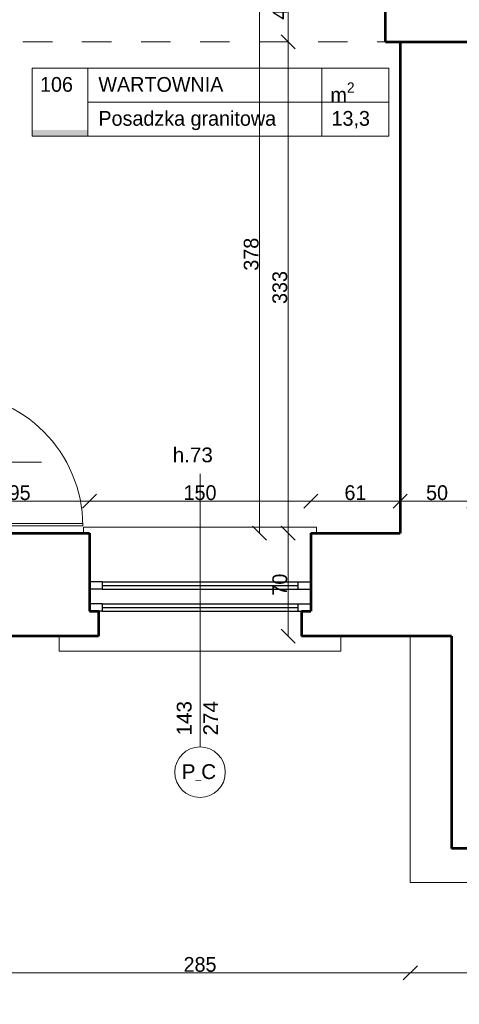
# Model space of a CAD drawing. Header units: inches. Extents: x -21887 to 84279, y -131485 to 67836.
# Tile 99 of 256: x 37214 to 40192, y -28165 to -21488. Entities that reach past the tile are written whole.
import ezdxf

# ---------------------------------------------------------------- set-up
doc = ezdxf.new("R2010")
doc.units = ezdxf.units.IN
doc.header["$MEASUREMENT"] = 0
doc.linetypes.add('Dashed', pattern=[400, 200, -200])
doc.layers.get('0').update_dxf_attribs({"lineweight": 13})
doc.layers.get('Defpoints').update_dxf_attribs({"lineweight": 13})
doc.layers.add('AI-OKNA', color=7, linetype='Continuous')
for name, color, linetype, lineweight in [('AI_MURY', 7, 'Continuous', 53), ('Dimensioning', 7, 'Continuous', 13), ('DRZWI', 7, 'Continuous', 13), ('OPISY TABELKI', 7, 'Continuous', 13), ('PODCIAGI', 7, 'Continuous', 13)]:
    doc.layers.add(name, color=color, linetype=linetype, lineweight=lineweight)
doc.styles.add('GENERATED_STYLE_7', font='txt')
doc.styles.add('GENERATED_STYLE_8', font='txt')
doc.styles.add('GENERATED_STYLE_9', font='txt')
doc.styles.add('Style-Courier New', font='txt')
doc.dimstyles.new('Dimstyle_4', dxfattribs={"dimtxt": 100, "dimasz": 95, "dimexe": 0, "dimexo": 0, "dimgap": 0.09, "dimtad": 1, "dimdec": 0, "dimlfac": 0.1, "dimzin": 0, "dimdsep": 46, "dimlunit": 5, "dimtxsty": 'GENERATED_STYLE_7', "dimblk": 'ARROWHEAD_6', "dimcen": 0.09, "dimclrd": 161, "dimclre": 161, "dimclrt": 7, "dimadec": 0, "dimazin": 0, "dimtfac": 1, "dimtdec": 0, "dimtmove": 0, "dimatfit": 3, "dimfxl": 0, "dimtolj": 1, "dimtzin": 0, "dimarcsym": 0})
doc.dimstyles.new('Dimstyle_5', dxfattribs={"dimtxt": 100, "dimasz": 95, "dimexe": 0.18, "dimexo": 0, "dimgap": 0.09, "dimtad": 1, "dimtih": 1, "dimtoh": 1, "dimdec": 0, "dimlfac": 0.1, "dimzin": 0, "dimdsep": 46, "dimlunit": 5, "dimtxsty": 'GENERATED_STYLE_7', "dimblk": 'ARROWHEAD_6', "dimcen": 0.09, "dimclrd": 161, "dimclre": 161, "dimclrt": 7, "dimadec": 0, "dimazin": 0, "dimtfac": 1, "dimtdec": 0, "dimtmove": 0, "dimatfit": 3, "dimfxl": 0, "dimtolj": 1, "dimtzin": 0, "dimarcsym": 0})

# ---------------------------------------------------------------- blocks, each defined once
blk = doc.blocks.new('ARROWHEAD_6')
at = {"color": 0, "linetype": 'Continuous'}
for p, q in [((0, 0), (-1, 0)), ((-0.5, -0.5), (0.5, 0.5))]:
    blk.add_line(p, q, dxfattribs=at)
blk = doc.blocks.new('*U183')
at = {"layer": 'Defpoints', "color": 0, "linetype": 'Continuous'}
for p in [(-270, -24609.3), (56990.5, -24609.3), (57180.5, -28359.3)]:
    blk.add_point(p, dxfattribs=at)
at = {"layer": 'Dimensioning', "color": 161, "linetype": 'Continuous', "lineweight": -2}
for p, q in [((-269.9, -24609.3), (-270, -24609.3)), ((-270, -28264.3), (-270, -24704.3)), ((-269.9, -28359.3), (-270, -28359.3))]:
    blk.add_line(p, q, dxfattribs=at)
at = {"layer": 'Dimensioning', "color": 161, "linetype": 'Continuous', "lineweight": -2, "xscale": 95, "yscale": 95, "zscale": 95}
for p, rotation in [((-270, -24609.3), 90), ((-270, -28359.3), 270)]:
    blk.add_blockref('ARROWHEAD_6', p, dxfattribs=dict(at, rotation=rotation))
at = {"layer": 'Dimensioning', "color": 7, "linetype": 'Continuous', "insert": (-326.3, -26484.3), "char_height": 100, "attachment_point": 5, "rotation": 90, "style": 'GENERATED_STYLE_7'}
blk.add_mtext('375', dxfattribs=at)
blk = doc.blocks.new('*D1913')
at = {"layer": 'Defpoints'}
for p in [(-270, -24609.3), (56990.5, -24609.3), (-270, -26484.3), (57180.5, -28359.3)]:
    blk.add_point(p, dxfattribs=at)
at = {"layer": 'Dimensioning', "color": 161, "linetype": 'Continuous'}
blk.add_blockref('*U183', (0, 0), dxfattribs=at)
blk = doc.blocks.new('*U184')
at = {"layer": 'Defpoints', "color": 0, "linetype": 'Continuous'}
for p in [(-270, -21459.3), (57580.5, -21459.3), (56990.5, -24609.3)]:
    blk.add_point(p, dxfattribs=at)
at = {"layer": 'Dimensioning', "color": 161, "linetype": 'Continuous', "lineweight": -2}
for p, q in [((-269.9, -21459.3), (-270, -21459.3)), ((-270, -24514.3), (-270, -21554.3)), ((-269.9, -24609.3), (-270, -24609.3))]:
    blk.add_line(p, q, dxfattribs=at)
at = {"layer": 'Dimensioning', "color": 161, "linetype": 'Continuous', "lineweight": -2, "xscale": 95, "yscale": 95, "zscale": 95}
for p, rotation in [((-270, -21459.3), 90), ((-270, -24609.3), 270)]:
    blk.add_blockref('ARROWHEAD_6', p, dxfattribs=dict(at, rotation=rotation))
at = {"layer": 'Dimensioning', "color": 7, "linetype": 'Continuous', "insert": (-326.3, -23034.3), "char_height": 100, "attachment_point": 5, "rotation": 90, "style": 'GENERATED_STYLE_7'}
blk.add_mtext('315', dxfattribs=at)
blk = doc.blocks.new('*U1771')
at = {"layer": 'Defpoints'}
for p in [(122.4, -22997.2), (57973, -22997.2), (122.4, -23034.3), (57383, -26147.2)]:
    blk.add_point(p, dxfattribs=at)
at = {"layer": 'Dimensioning', "color": 161, "linetype": 'Continuous'}
blk.add_blockref('*U184', (392.5, -1537.9), dxfattribs=at)
blk = doc.blocks.new('*D1914')
at = {"layer": 'Defpoints'}
for p in [(122.4, 0), (122.4, -22997.2), (57973, -22997.2), (57383, -26147.2)]:
    blk.add_point(p, dxfattribs=at)
at = {"layer": 'Dimensioning', "color": 161, "linetype": 'Continuous'}
blk.add_blockref('*U1771', (0, 0), dxfattribs=at)
blk = doc.blocks.new('*U1054')
at = {"layer": 'Defpoints', "color": 0, "linetype": 'Continuous'}
for p in [(37685.5, -24752.4), (36740.5, -24969.3), (37685.5, -24969.3)]:
    blk.add_point(p, dxfattribs=at)
at = {"layer": 'Dimensioning', "color": 161, "linetype": 'Continuous', "lineweight": -2}
for p, q in [((36740.5, -24752.6), (36740.5, -24752.3)), ((36835.5, -24752.4), (37590.5, -24752.4)), ((37685.5, -24752.6), (37685.5, -24752.3))]:
    blk.add_line(p, q, dxfattribs=at)
at = {"layer": 'Dimensioning', "color": 161, "linetype": 'Continuous', "lineweight": -2, "xscale": 95, "yscale": 95, "zscale": 95, "rotation": 180}
blk.add_blockref('ARROWHEAD_6', (36740.5, -24752.4), dxfattribs=at)
at = {"layer": 'Dimensioning', "color": 161, "linetype": 'Continuous', "lineweight": -2, "xscale": 95, "yscale": 95, "zscale": 95}
blk.add_blockref('ARROWHEAD_6', (37685.5, -24752.4), dxfattribs=at)
at = {"layer": 'Dimensioning', "color": 7, "linetype": 'Continuous', "insert": (37213, -24696.1), "char_height": 100, "attachment_point": 5, "style": 'GENERATED_STYLE_7'}
blk.add_mtext('95', dxfattribs=at)
blk = doc.blocks.new('*D1987')
at = {"layer": 'Defpoints'}
for p in [(37213, -24752.4), (37685.5, -24752.4), (36740.5, -24969.3), (37685.5, -24969.3)]:
    blk.add_point(p, dxfattribs=at)
at = {"layer": 'Dimensioning', "color": 161, "linetype": 'Continuous'}
blk.add_blockref('*U1054', (0, 0), dxfattribs=at)
blk = doc.blocks.new('*U1055')
at = {"layer": 'Defpoints', "color": 0, "linetype": 'Continuous'}
for p in [(39185.5, -24752.4), (37685.5, -24969.3), (39185.5, -24969.3)]:
    blk.add_point(p, dxfattribs=at)
at = {"layer": 'Dimensioning', "color": 161, "linetype": 'Continuous', "lineweight": -2}
for p, q in [((37685.5, -24752.6), (37685.5, -24752.3)), ((37780.5, -24752.4), (39090.5, -24752.4)), ((39185.5, -24752.6), (39185.5, -24752.3))]:
    blk.add_line(p, q, dxfattribs=at)
at = {"layer": 'Dimensioning', "color": 161, "linetype": 'Continuous', "lineweight": -2, "xscale": 95, "yscale": 95, "zscale": 95, "rotation": 180}
blk.add_blockref('ARROWHEAD_6', (37685.5, -24752.4), dxfattribs=at)
at = {"layer": 'Dimensioning', "color": 161, "linetype": 'Continuous', "lineweight": -2, "xscale": 95, "yscale": 95, "zscale": 95}
blk.add_blockref('ARROWHEAD_6', (39185.5, -24752.4), dxfattribs=at)
at = {"layer": 'Dimensioning', "color": 7, "linetype": 'Continuous', "insert": (38435.5, -24696.1), "char_height": 100, "attachment_point": 5, "style": 'GENERATED_STYLE_7'}
blk.add_mtext('150', dxfattribs=at)
blk = doc.blocks.new('*D1988')
at = {"layer": 'Defpoints'}
for p in [(38435.5, -24752.4), (39185.5, -24752.4), (37685.5, -24969.3), (39185.5, -24969.3)]:
    blk.add_point(p, dxfattribs=at)
at = {"layer": 'Dimensioning', "color": 161, "linetype": 'Continuous'}
blk.add_blockref('*U1055', (0, 0), dxfattribs=at)
blk = doc.blocks.new('*U1056')
at = {"layer": 'Defpoints', "color": 0, "linetype": 'Continuous'}
for p in [(39791.6, -24752.4), (39185.5, -24969.3), (39791.6, -24969.3)]:
    blk.add_point(p, dxfattribs=at)
at = {"layer": 'Dimensioning', "color": 161, "linetype": 'Continuous', "lineweight": -2}
for p, q in [((39185.5, -24752.6), (39185.5, -24752.3)), ((39280.5, -24752.4), (39696.6, -24752.4)), ((39791.6, -24752.6), (39791.6, -24752.3))]:
    blk.add_line(p, q, dxfattribs=at)
at = {"layer": 'Dimensioning', "color": 161, "linetype": 'Continuous', "lineweight": -2, "xscale": 95, "yscale": 95, "zscale": 95, "rotation": 180}
blk.add_blockref('ARROWHEAD_6', (39185.5, -24752.4), dxfattribs=at)
at = {"layer": 'Dimensioning', "color": 161, "linetype": 'Continuous', "lineweight": -2, "xscale": 95, "yscale": 95, "zscale": 95}
blk.add_blockref('ARROWHEAD_6', (39791.6, -24752.4), dxfattribs=at)
at = {"layer": 'Dimensioning', "color": 7, "linetype": 'Continuous', "insert": (39488.6, -24696.1), "char_height": 100, "attachment_point": 5, "style": 'GENERATED_STYLE_7'}
blk.add_mtext('61', dxfattribs=at)
blk = doc.blocks.new('*D1989')
at = {"layer": 'Defpoints'}
for p in [(39488.6, -24752.4), (39791.6, -24752.4), (39185.5, -24969.3), (39791.6, -24969.3)]:
    blk.add_point(p, dxfattribs=at)
at = {"layer": 'Dimensioning', "color": 161, "linetype": 'Continuous'}
blk.add_blockref('*U1056', (0, 0), dxfattribs=at)
blk = doc.blocks.new('*U1057')
at = {"layer": 'Defpoints', "color": 0, "linetype": 'Continuous'}
for p in [(40291.6, -24752.4), (39791.6, -24969.3), (40291.6, -24969.3)]:
    blk.add_point(p, dxfattribs=at)
at = {"layer": 'Dimensioning', "color": 161, "linetype": 'Continuous', "lineweight": -2}
for p, q in [((39791.6, -24752.6), (39791.6, -24752.3)), ((39886.6, -24752.4), (40196.6, -24752.4)), ((40291.6, -24752.6), (40291.6, -24752.3))]:
    blk.add_line(p, q, dxfattribs=at)
at = {"layer": 'Dimensioning', "color": 161, "linetype": 'Continuous', "lineweight": -2, "xscale": 95, "yscale": 95, "zscale": 95, "rotation": 180}
blk.add_blockref('ARROWHEAD_6', (39791.6, -24752.4), dxfattribs=at)
at = {"layer": 'Dimensioning', "color": 161, "linetype": 'Continuous', "lineweight": -2, "xscale": 95, "yscale": 95, "zscale": 95}
blk.add_blockref('ARROWHEAD_6', (40291.6, -24752.4), dxfattribs=at)
at = {"layer": 'Dimensioning', "color": 7, "linetype": 'Continuous', "insert": (40041.6, -24696.1), "char_height": 100, "attachment_point": 5, "style": 'GENERATED_STYLE_7'}
blk.add_mtext('50', dxfattribs=at)
blk = doc.blocks.new('*D1990')
at = {"layer": 'Defpoints'}
for p in [(40041.6, -24752.4), (40291.6, -24752.4), (39791.6, -24969.3), (40291.6, -24969.3)]:
    blk.add_point(p, dxfattribs=at)
at = {"layer": 'Dimensioning', "color": 161, "linetype": 'Continuous'}
blk.add_blockref('*U1057', (0, 0), dxfattribs=at)
blk = doc.blocks.new('*U375')
at = {"layer": 'Defpoints', "color": 0, "linetype": 'Continuous'}
for p in [(-3768.9, -27324.3), (62095.5, -27324.3), (62070.5, -30824.3)]:
    blk.add_point(p, dxfattribs=at)
at = {"layer": 'Dimensioning', "color": 161, "linetype": 'Continuous', "lineweight": -2}
for p, q in [((-3768.7, -27324.3), (-3768.9, -27324.3)), ((-3768.9, -30729.3), (-3768.9, -27419.3)), ((-3768.7, -30824.3), (-3768.9, -30824.3))]:
    blk.add_line(p, q, dxfattribs=at)
at = {"layer": 'Dimensioning', "color": 161, "linetype": 'Continuous', "lineweight": -2, "xscale": 95, "yscale": 95, "zscale": 95}
for p, rotation in [((-3768.9, -27324.3), 90), ((-3768.9, -30824.3), 270)]:
    blk.add_blockref('ARROWHEAD_6', p, dxfattribs=dict(at, rotation=rotation))
at = {"layer": 'Dimensioning', "color": 7, "linetype": 'Continuous', "insert": (-3825.2, -29074.3), "char_height": 100, "attachment_point": 5, "rotation": 90, "style": 'GENERATED_STYLE_7'}
blk.add_mtext('350', dxfattribs=at)
blk = doc.blocks.new('*D2395')
at = {"layer": 'Defpoints'}
for p in [(-3768.9, -27324.3), (62095.5, -27324.3), (-3768.9, -29074.3), (62070.5, -30824.3)]:
    blk.add_point(p, dxfattribs=at)
at = {"layer": 'Dimensioning', "color": 161, "linetype": 'Continuous'}
blk.add_blockref('*U375', (0, 0), dxfattribs=at)
blk = doc.blocks.new('*U376')
at = {"layer": 'Defpoints', "color": 0, "linetype": 'Continuous'}
for p in [(-3768.9, -23758.2), (61880.5, -23758.2), (62095.5, -27324.3)]:
    blk.add_point(p, dxfattribs=at)
at = {"layer": 'Dimensioning', "color": 161, "linetype": 'Continuous', "lineweight": -2}
for p, q in [((-3768.7, -23758.2), (-3768.9, -23758.2)), ((-3768.9, -27229.3), (-3768.9, -23853.2)), ((-3768.7, -27324.3), (-3768.9, -27324.3))]:
    blk.add_line(p, q, dxfattribs=at)
at = {"layer": 'Dimensioning', "color": 161, "linetype": 'Continuous', "lineweight": -2, "xscale": 95, "yscale": 95, "zscale": 95}
for p, rotation in [((-3768.9, -23758.2), 90), ((-3768.9, -27324.3), 270)]:
    blk.add_blockref('ARROWHEAD_6', p, dxfattribs=dict(at, rotation=rotation))
at = {"layer": 'Dimensioning', "color": 7, "linetype": 'Continuous', "insert": (-3825.2, -25541.2), "char_height": 100, "attachment_point": 5, "rotation": 90, "style": 'GENERATED_STYLE_7'}
blk.add_mtext('357', dxfattribs=at)
blk = doc.blocks.new('*U1772')
at = {"layer": 'Defpoints'}
for p in [(-2777.6, -24404.3), (62871.9, -24404.3), (-2777.6, -25541.2), (63086.9, -27970.5)]:
    blk.add_point(p, dxfattribs=at)
at = {"layer": 'Dimensioning', "color": 161, "linetype": 'Continuous'}
blk.add_blockref('*U376', (991.3, -646.2), dxfattribs=at)
blk = doc.blocks.new('*D2396')
at = {"layer": 'Defpoints'}
for p in [(-2777.6, 0), (-2777.6, -24404.3), (62871.9, -24404.3), (63086.9, -27970.5)]:
    blk.add_point(p, dxfattribs=at)
at = {"layer": 'Dimensioning', "color": 161, "linetype": 'Continuous'}
blk.add_blockref('*U1772', (0, 0), dxfattribs=at)
blk = doc.blocks.new('*U377')
at = {"layer": 'Defpoints', "color": 0, "linetype": 'Continuous'}
for p in [(-3768.9, -21459.3), (61832.4, -21459.3), (61880.5, -23758.2)]:
    blk.add_point(p, dxfattribs=at)
at = {"layer": 'Dimensioning', "color": 161, "linetype": 'Continuous', "lineweight": -2}
for p, q in [((-3768.7, -21459.3), (-3768.9, -21459.3)), ((-3768.9, -23663.2), (-3768.9, -21554.3)), ((-3768.7, -23758.2), (-3768.9, -23758.2))]:
    blk.add_line(p, q, dxfattribs=at)
at = {"layer": 'Dimensioning', "color": 161, "linetype": 'Continuous', "lineweight": -2, "xscale": 95, "yscale": 95, "zscale": 95}
for p, rotation in [((-3768.9, -21459.3), 90), ((-3768.9, -23758.2), 270)]:
    blk.add_blockref('ARROWHEAD_6', p, dxfattribs=dict(at, rotation=rotation))
at = {"layer": 'Dimensioning', "color": 7, "linetype": 'Continuous', "insert": (-3825.2, -22608.7), "char_height": 100, "attachment_point": 5, "rotation": 90, "style": 'GENERATED_STYLE_7'}
blk.add_mtext('230', dxfattribs=at)
blk = doc.blocks.new('*U1773')
at = {"layer": 'Defpoints'}
for p in [(-3488.6, -22004), (62112.7, -22004), (-3488.6, -22608.7), (62160.9, -24302.8)]:
    blk.add_point(p, dxfattribs=at)
at = {"layer": 'Dimensioning', "color": 161, "linetype": 'Continuous'}
blk.add_blockref('*U377', (280.3, -544.7), dxfattribs=at)
blk = doc.blocks.new('*D2397')
at = {"layer": 'Defpoints'}
for p in [(-3488.6, 0), (-3488.6, -22004), (62112.7, -22004), (62160.9, -24302.8)]:
    blk.add_point(p, dxfattribs=at)
at = {"layer": 'Dimensioning', "color": 161, "linetype": 'Continuous'}
blk.add_blockref('*U1773', (0, 0), dxfattribs=at)
blk = doc.blocks.new('*U385')
at = {"layer": 'Defpoints', "color": 0, "linetype": 'Continuous'}
for p in [(4587.2, -24861.2), (52873.8, -24861.2), (48910.5, -26299.3)]:
    blk.add_point(p, dxfattribs=at)
at = {"layer": 'Dimensioning', "color": 161, "linetype": 'Continuous', "lineweight": -2}
for p, q in [((4587.4, -24861.2), (4587.2, -24861.2)), ((4587.2, -26204.3), (4587.2, -24956.2)), ((4587.4, -26299.3), (4587.2, -26299.3))]:
    blk.add_line(p, q, dxfattribs=at)
at = {"layer": 'Dimensioning', "color": 161, "linetype": 'Continuous', "lineweight": -2, "xscale": 95, "yscale": 95, "zscale": 95}
for p, rotation in [((4587.2, -24861.2), 90), ((4587.2, -26299.3), 270)]:
    blk.add_blockref('ARROWHEAD_6', p, dxfattribs=dict(at, rotation=rotation))
at = {"layer": 'Dimensioning', "color": 7, "linetype": 'Continuous', "insert": (4532.8, -25580.3), "char_height": 100, "attachment_point": 5, "rotation": 90, "style": 'GENERATED_STYLE_7'}
blk.add_mtext('144', dxfattribs=at)
blk = doc.blocks.new('*D2461')
at = {"layer": 'Defpoints'}
for p in [(4587.2, -24861.2), (52873.8, -24861.2), (4587.2, -25580.3), (48910.5, -26299.3)]:
    blk.add_point(p, dxfattribs=at)
at = {"layer": 'Dimensioning', "color": 161, "linetype": 'Continuous'}
blk.add_blockref('*U385', (0, 0), dxfattribs=at)
blk = doc.blocks.new('*U1326')
at = {"layer": 'Defpoints', "color": 0, "linetype": 'Continuous'}
for p in [(37010.5, -27015.1), (39860.5, -27190.2), (39860.5, -27951.3)]:
    blk.add_point(p, dxfattribs=at)
at = {"layer": 'Dimensioning', "color": 161, "linetype": 'Continuous', "lineweight": -2}
for p, q in [((37010.5, -27951.1), (37010.5, -27951.4)), ((37105.5, -27951.3), (39765.5, -27951.3)), ((39860.5, -27951.1), (39860.5, -27951.4))]:
    blk.add_line(p, q, dxfattribs=at)
at = {"layer": 'Dimensioning', "color": 161, "linetype": 'Continuous', "lineweight": -2, "xscale": 95, "yscale": 95, "zscale": 95, "rotation": 180}
blk.add_blockref('ARROWHEAD_6', (37010.5, -27951.3), dxfattribs=at)
at = {"layer": 'Dimensioning', "color": 161, "linetype": 'Continuous', "lineweight": -2, "xscale": 95, "yscale": 95, "zscale": 95}
blk.add_blockref('ARROWHEAD_6', (39860.5, -27951.3), dxfattribs=at)
at = {"layer": 'Dimensioning', "color": 7, "linetype": 'Continuous', "insert": (38435.5, -27895), "char_height": 100, "attachment_point": 5, "style": 'GENERATED_STYLE_7'}
blk.add_mtext('285', dxfattribs=at)
blk = doc.blocks.new('*D2488')
at = {"layer": 'Defpoints'}
for p in [(37010.5, -27015.1), (39860.5, -27190.2), (38435.5, -27951.3), (39860.5, -27951.3)]:
    blk.add_point(p, dxfattribs=at)
at = {"layer": 'Dimensioning', "color": 161, "linetype": 'Continuous'}
blk.add_blockref('*U1326', (0, 0), dxfattribs=at)
blk = doc.blocks.new('*U1327')
at = {"layer": 'Defpoints', "color": 0, "linetype": 'Continuous'}
for p in [(41860.5, -27168.3), (39860.5, -27190.2), (41860.5, -27951.3)]:
    blk.add_point(p, dxfattribs=at)
at = {"layer": 'Dimensioning', "color": 161, "linetype": 'Continuous', "lineweight": -2}
for p, q in [((39860.5, -27951.1), (39860.5, -27951.4)), ((39955.5, -27951.3), (41765.5, -27951.3)), ((41860.5, -27951.1), (41860.5, -27951.4))]:
    blk.add_line(p, q, dxfattribs=at)
at = {"layer": 'Dimensioning', "color": 161, "linetype": 'Continuous', "lineweight": -2, "xscale": 95, "yscale": 95, "zscale": 95, "rotation": 180}
blk.add_blockref('ARROWHEAD_6', (39860.5, -27951.3), dxfattribs=at)
at = {"layer": 'Dimensioning', "color": 161, "linetype": 'Continuous', "lineweight": -2, "xscale": 95, "yscale": 95, "zscale": 95}
blk.add_blockref('ARROWHEAD_6', (41860.5, -27951.3), dxfattribs=at)
at = {"layer": 'Dimensioning', "color": 7, "linetype": 'Continuous', "insert": (40860.5, -27895), "char_height": 100, "attachment_point": 5, "style": 'GENERATED_STYLE_7'}
blk.add_mtext('200', dxfattribs=at)
blk = doc.blocks.new('*D2489')
at = {"layer": 'Defpoints'}
for p in [(41860.5, -27168.3), (39860.5, -27190.2), (40860.5, -27951.3), (41860.5, -27951.3)]:
    blk.add_point(p, dxfattribs=at)
at = {"layer": 'Dimensioning', "color": 161, "linetype": 'Continuous'}
blk.add_blockref('*U1327', (0, 0), dxfattribs=at)
blk = doc.blocks.new('*U693')
at = {"layer": 'Defpoints', "color": 0, "linetype": 'Continuous'}
for p in [(39032.7, -24969.3), (39791.6, -24969.3), (40140.5, -25669.3)]:
    blk.add_point(p, dxfattribs=at)
at = {"layer": 'Dimensioning', "color": 161, "linetype": 'Continuous', "lineweight": -2}
for p, q in [((39032.9, -24969.3), (39032.7, -24969.3)), ((39032.7, -25574.3), (39032.7, -25064.3)), ((39032.9, -25669.3), (39032.7, -25669.3))]:
    blk.add_line(p, q, dxfattribs=at)
at = {"layer": 'Dimensioning', "color": 161, "linetype": 'Continuous', "lineweight": -2, "xscale": 95, "yscale": 95, "zscale": 95}
for p, rotation in [((39032.7, -24969.3), 90), ((39032.7, -25669.3), 270)]:
    blk.add_blockref('ARROWHEAD_6', p, dxfattribs=dict(at, rotation=rotation))
at = {"layer": 'Dimensioning', "color": 7, "linetype": 'Continuous', "insert": (38976.4, -25319.3), "char_height": 100, "attachment_point": 5, "rotation": 90, "style": 'GENERATED_STYLE_7'}
blk.add_mtext('70', dxfattribs=at)
blk = doc.blocks.new('*D2922')
at = {"layer": 'Defpoints'}
for p in [(39032.7, -24969.3), (39791.6, -24969.3), (39032.7, -25319.3), (40140.5, -25669.3)]:
    blk.add_point(p, dxfattribs=at)
at = {"layer": 'Dimensioning', "color": 161, "linetype": 'Continuous'}
blk.add_blockref('*U693', (0, 0), dxfattribs=at)
blk = doc.blocks.new('*U694')
at = {"layer": 'Defpoints', "color": 0, "linetype": 'Continuous'}
for p in [(39032.7, -21639.3), (39791.6, -21639.3), (39791.6, -24969.3)]:
    blk.add_point(p, dxfattribs=at)
at = {"layer": 'Dimensioning', "color": 161, "linetype": 'Continuous', "lineweight": -2}
for p, q in [((39032.9, -21639.3), (39032.7, -21639.3)), ((39032.7, -24874.3), (39032.7, -21734.3)), ((39032.9, -24969.3), (39032.7, -24969.3))]:
    blk.add_line(p, q, dxfattribs=at)
at = {"layer": 'Dimensioning', "color": 161, "linetype": 'Continuous', "lineweight": -2, "xscale": 95, "yscale": 95, "zscale": 95}
for p, rotation in [((39032.7, -21639.3), 90), ((39032.7, -24969.3), 270)]:
    blk.add_blockref('ARROWHEAD_6', p, dxfattribs=dict(at, rotation=rotation))
at = {"layer": 'Dimensioning', "color": 7, "linetype": 'Continuous', "insert": (38976.4, -23304.3), "char_height": 100, "attachment_point": 5, "rotation": 90, "style": 'GENERATED_STYLE_7'}
blk.add_mtext('333', dxfattribs=at)
blk = doc.blocks.new('*D2923')
at = {"layer": 'Defpoints'}
for p in [(39032.7, -21639.3), (39791.6, -21639.3), (39032.7, -23304.3), (39791.6, -24969.3)]:
    blk.add_point(p, dxfattribs=at)
at = {"layer": 'Dimensioning', "color": 161, "linetype": 'Continuous'}
blk.add_blockref('*U694', (0, 0), dxfattribs=at)
blk = doc.blocks.new('*U695')
at = {"layer": 'Defpoints', "color": 0, "linetype": 'Continuous'}
for p in [(39032.7, -21188.2), (39691.6, -21188.2), (39791.6, -21639.3)]:
    blk.add_point(p, dxfattribs=at)
at = {"layer": 'Dimensioning', "color": 161, "linetype": 'Continuous', "lineweight": -2}
for p, q in [((39032.9, -21188.2), (39032.7, -21188.2)), ((39032.7, -21544.3), (39032.7, -21283.2)), ((39032.9, -21639.3), (39032.7, -21639.3))]:
    blk.add_line(p, q, dxfattribs=at)
at = {"layer": 'Dimensioning', "color": 161, "linetype": 'Continuous', "lineweight": -2, "xscale": 95, "yscale": 95, "zscale": 95}
for p, rotation in [((39032.7, -21188.2), 90), ((39032.7, -21639.3), 270)]:
    blk.add_blockref('ARROWHEAD_6', p, dxfattribs=dict(at, rotation=rotation))
at = {"layer": 'Dimensioning', "color": 7, "linetype": 'Continuous', "insert": (38977.7, -21413.7), "char_height": 100, "attachment_point": 5, "rotation": 90, "style": 'GENERATED_STYLE_7'}
blk.add_mtext('45', dxfattribs=at)
blk = doc.blocks.new('*D2924')
at = {"layer": 'Defpoints'}
for p in [(39032.7, -21188.2), (39691.6, -21188.2), (39032.7, -21413.7), (39791.6, -21639.3)]:
    blk.add_point(p, dxfattribs=at)
at = {"layer": 'Dimensioning', "color": 161, "linetype": 'Continuous'}
blk.add_blockref('*U695', (0, 0), dxfattribs=at)
blk = doc.blocks.new('*U720')
at = {"layer": 'Defpoints', "color": 0, "linetype": 'Continuous'}
for p in [(38838.6, -21188.2), (39324, -21188.2), (39355.3, -24969.3)]:
    blk.add_point(p, dxfattribs=at)
at = {"layer": 'Dimensioning', "color": 161, "linetype": 'Continuous', "lineweight": -2}
for p, q in [((38838.8, -21188.2), (38838.6, -21188.2)), ((38838.6, -24874.3), (38838.6, -21283.2)), ((38838.8, -24969.3), (38838.6, -24969.3))]:
    blk.add_line(p, q, dxfattribs=at)
at = {"layer": 'Dimensioning', "color": 161, "linetype": 'Continuous', "lineweight": -2, "xscale": 95, "yscale": 95, "zscale": 95}
for p, rotation in [((38838.6, -21188.2), 90), ((38838.6, -24969.3), 270)]:
    blk.add_blockref('ARROWHEAD_6', p, dxfattribs=dict(at, rotation=rotation))
at = {"layer": 'Dimensioning', "color": 7, "linetype": 'Continuous', "insert": (38782.3, -23078.7), "char_height": 100, "attachment_point": 5, "rotation": 90, "style": 'GENERATED_STYLE_7'}
blk.add_mtext('378', dxfattribs=at)
blk = doc.blocks.new('*D2949')
at = {"layer": 'Defpoints'}
for p in [(38838.6, -21188.2), (39324, -21188.2), (38838.6, -23078.7), (39355.3, -24969.3)]:
    blk.add_point(p, dxfattribs=at)
at = {"layer": 'Dimensioning', "color": 161, "linetype": 'Continuous'}
blk.add_blockref('*U720', (0, 0), dxfattribs=at)
blk = doc.blocks.new('*U1761')
at = {"layer": 'Defpoints', "color": 0, "linetype": 'Continuous'}
for p in [(38435.5, -25769.3), (33585.5, -26137.1), (38435.5, -47318.2)]:
    blk.add_point(p, dxfattribs=at)
at = {"layer": 'Dimensioning', "color": 161, "linetype": 'Continuous', "lineweight": -2}
for p, q in [((33585.5, -47318.1), (33585.5, -47318.4)), ((33680.5, -47318.2), (38340.5, -47318.2)), ((38435.5, -47318.1), (38435.5, -47318.4))]:
    blk.add_line(p, q, dxfattribs=at)
at = {"layer": 'Dimensioning', "color": 161, "linetype": 'Continuous', "lineweight": -2, "xscale": 95, "yscale": 95, "zscale": 95, "rotation": 180}
blk.add_blockref('ARROWHEAD_6', (33585.5, -47318.2), dxfattribs=at)
at = {"layer": 'Dimensioning', "color": 161, "linetype": 'Continuous', "lineweight": -2, "xscale": 95, "yscale": 95, "zscale": 95}
blk.add_blockref('ARROWHEAD_6', (38435.5, -47318.2), dxfattribs=at)
at = {"layer": 'Dimensioning', "color": 7, "linetype": 'Continuous', "insert": (36010.5, -47261.9), "char_height": 100, "attachment_point": 5, "style": 'GENERATED_STYLE_7'}
blk.add_mtext('485', dxfattribs=at)
blk = doc.blocks.new('*D3470')
at = {"layer": 'Defpoints'}
for p in [(38435.5, -25769.3), (33585.5, -26137.1), (36010.5, -47318.2), (38435.5, -47318.2)]:
    blk.add_point(p, dxfattribs=at)
at = {"layer": 'Dimensioning', "color": 161, "linetype": 'Continuous'}
blk.add_blockref('*U1761', (0, 0), dxfattribs=at)
blk = doc.blocks.new('*U1762')
at = {"layer": 'Defpoints', "color": 0, "linetype": 'Continuous'}
for p in [(38435.5, -25769.3), (43285.5, -25769.3), (43285.5, -47318.2)]:
    blk.add_point(p, dxfattribs=at)
at = {"layer": 'Dimensioning', "color": 161, "linetype": 'Continuous', "lineweight": -2}
for p, q in [((38435.5, -47318.1), (38435.5, -47318.4)), ((38530.5, -47318.2), (43190.5, -47318.2)), ((43285.5, -47318.1), (43285.5, -47318.4))]:
    blk.add_line(p, q, dxfattribs=at)
at = {"layer": 'Dimensioning', "color": 161, "linetype": 'Continuous', "lineweight": -2, "xscale": 95, "yscale": 95, "zscale": 95, "rotation": 180}
blk.add_blockref('ARROWHEAD_6', (38435.5, -47318.2), dxfattribs=at)
at = {"layer": 'Dimensioning', "color": 161, "linetype": 'Continuous', "lineweight": -2, "xscale": 95, "yscale": 95, "zscale": 95}
blk.add_blockref('ARROWHEAD_6', (43285.5, -47318.2), dxfattribs=at)
at = {"layer": 'Dimensioning', "color": 7, "linetype": 'Continuous', "insert": (40860.5, -47261.9), "char_height": 100, "attachment_point": 5, "style": 'GENERATED_STYLE_7'}
blk.add_mtext('485', dxfattribs=at)
blk = doc.blocks.new('*D3471')
at = {"layer": 'Defpoints'}
for p in [(38435.5, -25769.3), (43285.5, -25769.3), (40860.5, -47318.2), (43285.5, -47318.2)]:
    blk.add_point(p, dxfattribs=at)
at = {"layer": 'Dimensioning', "color": 161, "linetype": 'Continuous'}
blk.add_blockref('*U1762', (0, 0), dxfattribs=at)

msp = doc.modelspace()

# ---------------------------------------------------------------- hatches: boundary and pattern name
at = {"layer": 'OPISY TABELKI', "extrusion": (0, 0, -1)}
msp.add_hatch(color=7, dxfattribs=at).paths.add_polyline_path([(-37675, -22278.4), (-37675, -22236.3), (-37298.5, -22236.3), (-37298.5, -22278.4)], flags=16)

# ---------------------------------------------------------------- linework, layer by layer
at = {"layer": 'AI-OKNA', "color": 220, "linetype": 'Continuous'}
for p, q in [((37773, -25299.3), (37685.5, -25299.3)), ((37773, -25299.3), (39098, -25299.3)), ((37773, -25299.3), (37773, -25349.3)), ((39098, -25299.3), (39185.5, -25299.3)), ((39098, -25299.3), (39098, -25349.3)), ((37773, -25349.3), (37685.5, -25349.3)), ((37773, -25324.3), (39098, -25324.3)), ((37773, -25349.3), (39098, -25349.3)), ((39098, -25349.3), (39185.5, -25349.3)), ((37773, -25449.3), (37685.5, -25449.3)), ((37773, -25499.3), (37748, -25499.3)), ((37773, -25449.3), (39098, -25449.3)), ((37773, -25449.3), (37773, -25499.3)), ((37773, -25474.3), (39098, -25474.3)), ((37773, -25499.3), (39098, -25499.3)), ((39098, -25449.3), (39185.5, -25449.3)), ((39098, -25449.3), (39098, -25499.3)), ((39098, -25499.3), (39123, -25499.3))]:
    msp.add_line(p, q, dxfattribs=at)
at = {"layer": 'AI_MURY', "color": 7, "linetype": 'Continuous'}
for p, q in [((39691.6, -21639.3), (39691.6, -20939.3)), ((39691.6, -21639.3), (40291.6, -21639.3)), ((39791.6, -21639.3), (39791.6, -24969.3)), ((36740.5, -24969.3), (37685.5, -24969.3)), ((37685.5, -24969.3), (37685.5, -25499.3)), ((39185.5, -24969.3), (39791.6, -24969.3)), ((39185.5, -24969.3), (39185.5, -25499.3)), ((37685.5, -25499.3), (37748, -25499.3)), ((37748, -25499.3), (37748, -25669.3)), ((39123, -25499.3), (39123, -25669.3)), ((39123, -25499.3), (39185.5, -25499.3)), ((37748, -25669.3), (36730.5, -25669.3)), ((40140.5, -25669.3), (39123, -25669.3)), ((40140.5, -25669.3), (40140.5, -27109.3)), ((41580.5, -27109.3), (40140.5, -27109.3))]:
    msp.add_line(p, q, dxfattribs=at)
at = {"layer": 'DRZWI', "color": 5, "linetype": 'Continuous'}
for p, q in [((37362.3, -24489.3), (36462.3, -24489.3)), ((36740.5, -24904.3), (37640.5, -24904.3)), ((36740.5, -24919.3), (37640.5, -24919.3)), ((37640.5, -24919.3), (37640.5, -24904.3))]:
    msp.add_line(p, q, dxfattribs=at)
at = {"layer": 'DRZWI', "color": 220, "linetype": 'Continuous'}
msp.add_line((38435.5, -26419.7), (38435.5, -24568.9), dxfattribs=at)
at = {"layer": 'DRZWI', "color": 251, "linetype": 'Continuous'}
for p, q in [((37645.5, -24929.3), (39225.5, -24929.3)), ((37645.5, -24969.3), (37645.5, -24929.3)), ((39225.5, -24969.3), (39225.5, -24929.3)), ((37481.6, -25769.3), (37481.6, -25669.3)), ((39389.4, -25769.3), (39389.4, -25669.3)), ((37481.6, -25769.3), (39389.4, -25769.3))]:
    msp.add_line(p, q, dxfattribs=at)
at = {"layer": 'DRZWI', "color": 220, "linetype": 'Continuous'}
msp.add_circle((38435.6, -26591), 171.3, dxfattribs=at)
at = {"layer": 'DRZWI', "color": 5, "linetype": 'Continuous'}
msp.add_arc((36740.5, -24919.3), 900, 0, 90, dxfattribs=at)
at = {"layer": 'OPISY TABELKI', "color": 7, "linetype": 'Continuous'}
for p, q in [((37298.5, -21817.7), (39714.2, -21817.7)), ((37298.5, -21817.7), (37298.5, -22278.4)), ((37675, -21817.7), (37675, -22278.4)), ((39260.2, -21817.7), (39260.2, -22278.4)), ((39714.2, -21817.7), (39714.2, -22278.4)), ((37675, -22048), (39714.2, -22048)), ((37298.5, -22278.4), (39714.2, -22278.4))]:
    msp.add_line(p, q, dxfattribs=at)
at = {"layer": 'PODCIAGI', "color": 49, "linetype": 'Dashed'}
msp.add_line((37235.5, -21639.3), (39691.6, -21639.3), dxfattribs=at)
at = {"layer": 'PODCIAGI', "color": 251, "linetype": 'Continuous'}
for p in [(39860.5, -25669.3), (41860.5, -27339.3)]:
    msp.add_line(p, (39860.5, -27339.3), dxfattribs=at)

# ---------------------------------------------------------------- texts
at = {"layer": 'DRZWI', "color": 220, "char_height": 100, "attachment_point": 1, "style": 'GENERATED_STYLE_7'}
for s, insert, width in [('\\fArial|b0|i0|c238|p39;h.73', (38250.5, -24389.3), 460.863), ('\\fArial|b0|i0|c238|p39;P\\H50.000000;_\\H100.000000;C', (38311.6, -26537.2), 460.117)]:
    msp.add_mtext(s, dxfattribs=dict(at, insert=insert, width=width))
at = {"layer": 'DRZWI', "color": 220, "insert": (38277.9, -26341.8), "char_height": 100, "width": 355.178, "attachment_point": 1, "rotation": 90, "line_spacing_factor": 1.079079, "style": 'GENERATED_STYLE_7'}
msp.add_mtext('\\fArial|b0|i0|c238|p39;143\\P274', dxfattribs=at)
at = {"layer": 'OPISY TABELKI', "color": 7, "char_height": 100, "attachment_point": 1}
for s, insert, width, style in [('106', (37351.2, -21877.1), 323.775, 'GENERATED_STYLE_8'), ('WARTOWNIA           ', (37746.8, -21877.1), 2409.415, 'GENERATED_STYLE_9'), ('\\A1;m\\H70.000000;\\S2^  ;', (39319.1, -21913.8), 323.775, 'GENERATED_STYLE_9'), ('Posadzka granitowa            ', (37746.8, -22107.5), 2409.415, 'GENERATED_STYLE_9'), (' 13,3            ', (39289.3, -22107.5), 424.969, 'GENERATED_STYLE_9')]:
    msp.add_mtext(s, dxfattribs=dict(at, insert=insert, width=width, style=style))

# ---------------------------------------------------------------- dimensions: what is measured, and where the dimension line sits
at = {"layer": 'Dimensioning', "color": 161, "linetype": 'Continuous'}
for base, p1, p2, picture, middle in [((-3488.6, -22004), (62160.9, -24302.8), (62112.7, -22004), '*D2397', (-3488.6, 0)), ((-2777.6, -24404.3), (63086.9, -27970.5), (62871.9, -24404.3), '*D2396', (-2777.6, 0)), ((122.4, -22997.2), (57383, -26147.2), (57973, -22997.2), '*D1914', (122.4, 0)), ((38838.6, -21188.2), (39355.3, -24969.3), (39324, -21188.2), '*D2949', (38838.6, -23078.7)), ((39032.7, -21188.2), (39791.6, -21639.3), (39691.6, -21188.2), '*D2924', (39032.7, -21413.7)), ((39032.7, -21639.3), (39791.6, -24969.3), (39791.6, -21639.3), '*D2923', (39032.7, -23304.3)), ((-270, -24609.3), (57180.5, -28359.3), (56990.5, -24609.3), '*D1913', (-270, -26484.3)), ((4587.2, -24861.2), (48910.5, -26299.3), (52873.8, -24861.2), '*D2461', (4587.2, -25580.3)), ((39032.7, -24969.3), (40140.5, -25669.3), (39791.6, -24969.3), '*D2922', (39032.7, -25319.3)), ((-3768.9, -27324.3), (62070.5, -30824.3), (62095.5, -27324.3), '*D2395', (-3768.9, -29074.3))]:
    dim = msp.add_linear_dim(base=base, p1=p1, p2=p2, angle=90, dimstyle='Dimstyle_4', override={"dimtxsty": 'Style-Courier New', "dimclrd": 0, "dimclre": 161, "dimlwe": 0}, dxfattribs=at)
    dim.commit()
    dim.dimension.update_dxf_attribs({"geometry": picture, "text_midpoint": middle, "dimtype": 128})
for base, p1, p2, picture, middle in [((37685.5180538, -24752.4352175), (36740.5180538, -24969.2868952), (37685.5180538, -24969.2868952), '*D1987', (37213.0180538, -24752.4352175)), ((39185.5, -24752.4), (37685.5, -24969.3), (39185.5, -24969.3), '*D1988', (38435.5, -24752.4)), ((39791.6, -24752.4), (39185.5, -24969.3), (39791.6, -24969.3), '*D1989', (39488.6, -24752.4)), ((40291.6, -24752.4), (39791.6, -24969.3), (40291.6, -24969.3), '*D1990', (40041.6, -24752.4)), ((38435.5, -47318.2), (33585.5, -26137.1), (38435.5, -25769.3), '*D3470', (36010.5, -47318.2)), ((43285.5, -47318.2), (38435.5, -25769.3), (43285.5, -25769.3), '*D3471', (40860.5, -47318.2)), ((39860.5, -27951.3), (37010.5, -27015.1), (39860.5, -27190.2), '*D2488', (38435.5, -27951.3)), ((41860.5, -27951.3), (39860.5, -27190.2), (41860.5, -27168.3), '*D2489', (40860.5, -27951.3))]:
    dim = msp.add_linear_dim(base=base, p1=p1, p2=p2, dimstyle='Dimstyle_5', override={"dimtxsty": 'Style-Courier New', "dimclrd": 0, "dimclre": 161, "dimlwe": 0}, dxfattribs=at)
    dim.commit()
    dim.dimension.update_dxf_attribs({"geometry": picture, "text_midpoint": middle, "dimtype": 128})

doc.saveas('drawing.dxf')
